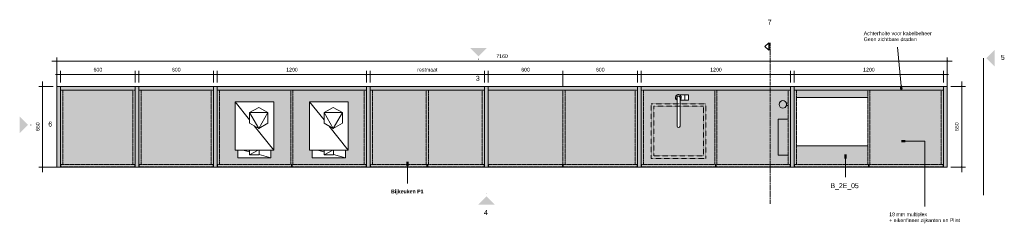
# Model space of a CAD drawing. Header units: millimetres. Extents: x 117981 to 165143, y 10338 to 94007.
# Tile 5 of 5: x 117981 to 125898, y 92367 to 94007. Entities that reach past the tile are written whole.
import ezdxf

# ---------------------------------------------------------------- set-up
doc = ezdxf.new("R2010")
doc.units = ezdxf.units.MM
for name, pattern in [('Dash xSmall', [4.7625, 2.38125, -2.38125]), ('Dash_2_', [6.35, 3.175, -3.175]), ('Overhead xxSmall', [2.579688, 1.5875, -0.992188])]:
    doc.linetypes.add(name, pattern=pattern)
for name, color, linetype, lineweight in [('A----M-', 8, 'Continuous', 5), ('A----M--20', 8, 'Continuous', 5), ('A09-C--', 8, 'Continuous', 5), ('A09-C---1', 135, 'Dash_2_', 13), ('A09-C---2', 215, 'Dash_2_', 25), ('A09-C---3', 8, 'Dash_2_', 5), ('A09-NT--1', 10, 'Continuous', 50), ('A09-NT--2', 90, 'Continuous', 13), ('A09-NT--3', 7, 'Continuous', 13), ('A59-----1', 8, 'Continuous', 5), ('A69-----1', 8, 'Continuous', 5), ('A79-Y--', 8, 'Continuous', 5), ('A99----', 1, 'Continuous', 5), ('A99-----1', 1, 'Dash xSmall', 5), ('A99-----2', 1, 'Overhead xxSmall', 13), ('A99-----3', 1, 'Continuous', 13), ('Detail Items-1', 7, 'Continuous', 5)]:
    doc.layers.add(name, color=color, linetype=linetype, lineweight=lineweight)
doc.styles.add('Arial', font='arial.ttf', dxfattribs={"height": 40})
doc.styles.add('Arial_1', font='arial.ttf', dxfattribs={"height": 30})
doc.styles.add('Arial_B', font='arialbd.ttf', dxfattribs={"height": 30})
doc.styles.add('SHL-Book-TT_B', font='txt', dxfattribs={"height": 40})
doc.dimstyles.new('TD_Diagonal_1_5_mm', dxfattribs={"dimscale": 304.8, "dimtxt": 30.607782, "dimasz": 0.026247, "dimexe": 0.098425, "dimexo": 0.098425, "dimgap": 0.052493, "dimtad": 1, "dimdec": 0, "dimzin": 0, "dimdsep": 46, "dimtxsty": 'Arial_1', "dimblk1": 'OBLIQUE', "dimblk2": 'OBLIQUE', "dimsah": 1, "dimcen": 0.09, "dimdle": 0.131234, "dimazin": 2, "dimtfac": 1, "dimtdec": 4, "dimtix": 1, "dimtmove": 0, "dimatfit": 3, "dimfxl": 1, "dimtvp": 1, "dimtfill": 1, "dimtolj": 1, "dimtzin": 0, "dimarcsym": 2})

# ---------------------------------------------------------------- blocks, each defined once
blk = doc.blocks.new('Koffiemachine - Koffiemachine-18252382-P1 Pantry Plan')
at = {"layer": 'A69-----1'}
for p, q in [((163.2, 153.8), (-226.2, 153.8)), ((-226.2, 153.8), (-226.2, -156.8)), ((-138.7, 106.6), (-181, 33.5)), ((-138.7, 106.6), (-54.3, 106.6)), ((-138.7, 106.6), (-12, 33.5)), ((-138.7, 106.6), (-138.7, -39.6)), ((-54.3, 106.6), (-12, 33.5)), ((163.2, 153.8), (-32.8, -2.5)), ((163.2, -156.8), (163.2, 153.8)), ((226.4, 131.6), (163.2, 131.6)), ((226.4, 131.6), (199.4, 35.8)), ((226.4, -135.6), (226.4, 131.6)), ((-138.7, -39.6), (-181, 33.5)), ((-138.7, -39.6), (-12, 33.5)), ((-12, 33.5), (-54.3, -39.6)), ((200.6, 35.8), (163.2, 35.8)), ((200.6, -40), (163.2, 29)), ((200.6, 35.8), (200.6, -40)), ((-79.4, -39.6), (-226.2, -156.8)), ((-138.7, -39.6), (-54.3, -39.6)), ((200.6, -40), (163.2, -40)), ((178.1, -40), (163.2, -92.9)), ((-226.2, -156.8), (163.2, -156.8)), ((163.2, -135.6), (226.4, -135.6))]:
    blk.add_line(p, q, dxfattribs=at)
blk = doc.blocks.new('Microwave - Magnetron-18255911-P1 Pantry Plan')
at = {"layer": 'A69-----1'}
for p, q in [((291, 390), (-282, 390)), ((-282, 0), (291, 0))]:
    blk.add_line(p, q, dxfattribs=at)
blk = doc.blocks.new('717 Toilet Dispenser Exclusive - 717 Toilet Dispenser Exclusive-18296870-P1 Pantry Plan')
at = {"layer": 'A79-Y--'}
for p, q in [((-10, -18), (-10, -32.7)), ((10, -32.7), (10, -18))]:
    blk.add_line(p, q, dxfattribs=at)
for start, end in [(109.47122, 180), (180, 360), (70.52878, 109.47122), (360, 70.52878)]:
    blk.add_arc((0, -61), 30, start, end, dxfattribs=at)
blk = doc.blocks.new('717 Paper Dispenser - 717 Paper Dispenser-18297893-P1 Pantry Plan')
at = {"layer": 'A79-Y--'}
for p, q in [((-145, -18), (-145, -100)), ((145, -100), (145, -18)), ((-145, -100), (145, -100))]:
    blk.add_line(p, q, dxfattribs=at)
blk = doc.blocks.new('Kitchen_Taps_Mixers_Mora-INXX-II-Sharp-Kitchen-Mixer_272051 - G3_8_ Brushed nickel-18373958-P1 Pantry Plan')
at = {"layer": 'A59-----1'}
for p, q in [((-12, 0), (-12, -230)), ((48, 22), (11.9, 22)), ((12, -230), (12, 0)), ((48, 19.8), (48, 22)), ((49.1, 21.5), (49.1, 19.5)), ((49.1, 19.5), (49.1, -19.5)), ((79.1, 22), (49.6, 22)), ((12, -22), (48, -22)), ((48, -22), (48, -19.8)), ((49.1, -19.5), (49.1, -21.5)), ((49.6, -22), (79.1, -22))]:
    blk.add_line(p, q, dxfattribs=at)
for centre, radius, start, end in [((0, 0), 25, 61.64236, 241.20508), ((0, 0), 22, 303.92325, 180), ((0, 0), 12, 360, 180), ((44.2, 0.1), 20, 75.80032, 79.02265), ((49.6, 21.5), 0.507, 90, 180), ((79.1, 21), 1, 2.71682, 90), ((-361.1, 0), 441.7, 357.26734, 2.73264), ((0, 0), 22, 180, 235.46052), ((44.2, -0.1), 20, 280.97207, 284.20204), ((49.6, -21.5), 0.507, 176.78231, 270), ((79.1, -21), 1, 270, 357.26734), ((0, -230), 12, 180, 360)]:
    blk.add_arc(centre, radius, start, end, dxfattribs=at)
blk = doc.blocks.new('Section - Detail Number-13386675-P1 Pantry Plan')
at = {"layer": 'A09-C--'}
blk.add_hatch(color=256, dxfattribs=at).paths.add_polyline_path([(0.01, -1.18), (3.35, -4.52), (-3.33, -4.52)])
blk = doc.blocks.new('DIMBLOCK1-P1 Pantry Plan')
at = {"layer": 'A----M--20'}
for p, q in [((118239.3, 93673.1), (125478.8, 93673.1)), ((118279.3, 93464.7), (118279.3, 93703.1)), ((118279.3, 93673.1), (118279.3, 93464.7)), ((125438.8, 93464.7), (125438.8, 93703.1)), ((125438.8, 93673.1), (125438.8, 93464.7))]:
    blk.add_line(p, q, dxfattribs=at)
at = {"layer": 'A----M--20', "lineweight": 35}
for p, q in [((118279.3, 93673.1), (118275.3, 93669.1)), ((118279.3, 93673.1), (118283.3, 93677.1)), ((125438.8, 93673.1), (125434.8, 93669.1)), ((125438.8, 93673.1), (125442.8, 93677.1))]:
    blk.add_line(p, q, dxfattribs=at)
at = {"layer": 'A----M--20', "color": 0, "insert": (121812.9, 93728.1), "char_height": 30, "width": 110.753, "attachment_point": 1, "line_spacing_factor": 0.941778, "style": 'Arial_1', "bg_fill": 3, "box_fill_scale": 1.25, "bg_fill_color": 256, "bg_fill_true_color": 13158600, "bg_fill_transparency": 0}
blk.add_mtext('7160', dxfattribs=at)
blk = doc.blocks.new('_Oblique')
at = {"color": 0, "linetype": 'ByBlock', "lineweight": -2}
blk.add_line((-0.5, -0.5), (0.5, 0.5), dxfattribs=at)
blk = doc.blocks.new('Detail View - Detail - Detail Number-13476530-P1 Pantry Plan')
at = {"layer": 'A09-C---2'}
for p, q in [((0, 0.609375), (1.5, 2.109375)), ((0, 0.609375), (3, 0.609375)), ((3, 0.609375), (1.5, 2.109375))]:
    blk.add_line(p, q, dxfattribs=at)
blk = doc.blocks.new('DIMBLOCK2-P1 Pantry Plan')
at = {"layer": 'A----M--20'}
for p, q in [((118309.3, 93499.7), (118309.3, 93594.2)), ((118909.3, 93499.7), (118909.3, 93594.2)), ((118269.3, 93564.2), (118949.3, 93564.2)), ((118309.3, 93564.2), (118309.3, 93499.7)), ((118909.3, 93564.2), (118909.3, 93499.7))]:
    blk.add_line(p, q, dxfattribs=at)
at = {"layer": 'A----M--20', "lineweight": 35}
for p, q in [((118309.3, 93564.2), (118305.3, 93560.2)), ((118309.3, 93564.2), (118313.3, 93568.2)), ((118909.3, 93564.2), (118905.3, 93560.2)), ((118909.3, 93564.2), (118913.3, 93568.2))]:
    blk.add_line(p, q, dxfattribs=at)
at = {"layer": 'A----M--20', "color": 0, "insert": (118574.7, 93619.1), "char_height": 30, "width": 83.065, "attachment_point": 1, "line_spacing_factor": 0.941778, "style": 'Arial_1', "bg_fill": 3, "box_fill_scale": 1.25, "bg_fill_color": 256, "bg_fill_true_color": 13158600, "bg_fill_transparency": 0}
blk.add_mtext('600', dxfattribs=at)
blk = doc.blocks.new('DIMBLOCK3-P1 Pantry Plan')
at = {"layer": 'A----M--20'}
for p, q in [((118939.3, 93499.7), (118939.3, 93594.2)), ((119539.3, 93499.7), (119539.3, 93594.2)), ((118899.3, 93564.2), (119579.3, 93564.2)), ((118939.3, 93564.2), (118939.3, 93499.7)), ((119539.3, 93564.2), (119539.3, 93499.7))]:
    blk.add_line(p, q, dxfattribs=at)
at = {"layer": 'A----M--20', "lineweight": 35}
for p, q in [((118939.3, 93564.2), (118935.3, 93560.2)), ((118939.3, 93564.2), (118943.3, 93568.2)), ((119539.3, 93564.2), (119535.3, 93560.2)), ((119539.3, 93564.2), (119543.3, 93568.2))]:
    blk.add_line(p, q, dxfattribs=at)
at = {"layer": 'A----M--20', "color": 0, "insert": (119204.7, 93619.1), "char_height": 30, "width": 83.065, "attachment_point": 1, "line_spacing_factor": 0.941778, "style": 'Arial_1', "bg_fill": 3, "box_fill_scale": 1.25, "bg_fill_color": 256, "bg_fill_true_color": 13158600, "bg_fill_transparency": 0}
blk.add_mtext('600', dxfattribs=at)
blk = doc.blocks.new('DIMBLOCK4-P1 Pantry Plan')
at = {"layer": 'A----M--20'}
for p, q in [((119569.3, 93499.7), (119569.3, 93594.2)), ((120769.3, 93499.7), (120769.3, 93594.2)), ((119529.3, 93564.2), (120809.3, 93564.2)), ((119569.3, 93564.2), (119569.3, 93499.7)), ((120769.3, 93564.2), (120769.3, 93499.7))]:
    blk.add_line(p, q, dxfattribs=at)
at = {"layer": 'A----M--20', "lineweight": 35}
for p, q in [((119569.3, 93564.2), (119565.3, 93560.2)), ((119569.3, 93564.2), (119573.3, 93568.2)), ((120769.3, 93564.2), (120765.3, 93560.2)), ((120769.3, 93564.2), (120773.3, 93568.2))]:
    blk.add_line(p, q, dxfattribs=at)
at = {"layer": 'A----M--20', "color": 0, "insert": (120123.2, 93619.1), "char_height": 30, "width": 110.753, "attachment_point": 1, "line_spacing_factor": 0.941778, "style": 'Arial_1', "bg_fill": 3, "box_fill_scale": 1.25, "bg_fill_color": 256, "bg_fill_true_color": 13158600, "bg_fill_transparency": 0}
blk.add_mtext('1200', dxfattribs=at)
blk = doc.blocks.new('DIMBLOCK5-P1 Pantry Plan')
at = {"layer": 'A----M--20'}
for p, q in [((120799.3, 93499.7), (120799.3, 93594.2)), ((121718.8, 93499.7), (121718.8, 93594.2)), ((120759.3, 93564.2), (121758.8, 93564.2)), ((120799.3, 93564.2), (120799.3, 93499.7)), ((121718.8, 93564.2), (121718.8, 93499.7))]:
    blk.add_line(p, q, dxfattribs=at)
at = {"layer": 'A----M--20', "lineweight": 35}
for p, q in [((120799.3, 93564.2), (120795.3, 93560.2)), ((120799.3, 93564.2), (120803.3, 93568.2)), ((121718.8, 93564.2), (121714.8, 93560.2)), ((121718.8, 93564.2), (121722.8, 93568.2))]:
    blk.add_line(p, q, dxfattribs=at)
at = {"layer": 'A----M--20', "color": 0, "insert": (121177.6, 93619.1), "char_height": 30, "width": 195.513, "attachment_point": 1, "line_spacing_factor": 0.941778, "style": 'Arial_1', "bg_fill": 3, "box_fill_scale": 1.25, "bg_fill_color": 256, "bg_fill_true_color": 13158600, "bg_fill_transparency": 0}
blk.add_mtext('restmaat', dxfattribs=at)
blk = doc.blocks.new('DIMBLOCK6-P1 Pantry Plan')
at = {"layer": 'A----M--20'}
for p, q in [((121748.8, 93499.7), (121748.8, 93594.2)), ((122348.8, 93469.7), (122348.8, 93594.2)), ((121708.8, 93564.2), (122348.8, 93564.2)), ((121748.8, 93564.2), (121748.8, 93499.7)), ((122348.8, 93564.2), (122348.8, 93469.7))]:
    blk.add_line(p, q, dxfattribs=at)
at = {"layer": 'A----M--20', "lineweight": 35}
for p, q in [((121748.8, 93564.2), (121744.8, 93560.2)), ((121748.8, 93564.2), (121752.8, 93568.2)), ((122348.8, 93564.2), (122344.8, 93560.2)), ((122348.8, 93564.2), (122352.8, 93568.2))]:
    blk.add_line(p, q, dxfattribs=at)
at = {"layer": 'A----M--20', "color": 0, "insert": (122014.2, 93619.1), "char_height": 30, "width": 83.065, "attachment_point": 1, "line_spacing_factor": 0.941778, "style": 'Arial_1', "bg_fill": 3, "box_fill_scale": 1.25, "bg_fill_color": 256, "bg_fill_true_color": 13158600, "bg_fill_transparency": 0}
blk.add_mtext('600', dxfattribs=at)
blk = doc.blocks.new('DIMBLOCK7-P1 Pantry Plan')
at = {"layer": 'A----M--20'}
for p, q in [((122348.8, 93469.7), (122348.8, 93594.2)), ((122948.8, 93499.7), (122948.8, 93594.2)), ((122348.8, 93564.2), (122988.8, 93564.2)), ((122348.8, 93564.2), (122348.8, 93469.7)), ((122948.8, 93564.2), (122948.8, 93499.7))]:
    blk.add_line(p, q, dxfattribs=at)
at = {"layer": 'A----M--20', "lineweight": 35}
for p, q in [((122348.8, 93564.2), (122344.8, 93560.2)), ((122348.8, 93564.2), (122352.8, 93568.2)), ((122948.8, 93564.2), (122944.8, 93560.2)), ((122948.8, 93564.2), (122952.8, 93568.2))]:
    blk.add_line(p, q, dxfattribs=at)
at = {"layer": 'A----M--20', "color": 0, "insert": (122614.2, 93619.1), "char_height": 30, "width": 83.065, "attachment_point": 1, "line_spacing_factor": 0.941778, "style": 'Arial_1', "bg_fill": 3, "box_fill_scale": 1.25, "bg_fill_color": 256, "bg_fill_true_color": 13158600, "bg_fill_transparency": 0}
blk.add_mtext('600', dxfattribs=at)
blk = doc.blocks.new('DIMBLOCK8-P1 Pantry Plan')
at = {"layer": 'A----M--20'}
for p, q in [((122978.8, 93499.7), (122978.8, 93594.2)), ((124178.8, 93499.7), (124178.8, 93594.2)), ((122938.8, 93564.2), (124218.8, 93564.2)), ((122978.8, 93564.2), (122978.8, 93499.7)), ((124178.8, 93564.2), (124178.8, 93499.7))]:
    blk.add_line(p, q, dxfattribs=at)
at = {"layer": 'A----M--20', "lineweight": 35}
for p, q in [((122978.8, 93564.2), (122974.8, 93560.2)), ((122978.8, 93564.2), (122982.8, 93568.2)), ((124178.8, 93564.2), (124174.8, 93560.2)), ((124178.8, 93564.2), (124182.8, 93568.2))]:
    blk.add_line(p, q, dxfattribs=at)
at = {"layer": 'A----M--20', "color": 0, "insert": (123532.7, 93619.1), "char_height": 30, "width": 110.753, "attachment_point": 1, "line_spacing_factor": 0.941778, "style": 'Arial_1', "bg_fill": 3, "box_fill_scale": 1.25, "bg_fill_color": 256, "bg_fill_true_color": 13158600, "bg_fill_transparency": 0}
blk.add_mtext('1200', dxfattribs=at)
blk = doc.blocks.new('DIMBLOCK9-P1 Pantry Plan')
at = {"layer": 'A----M--20'}
for p, q in [((124208.8, 93499.7), (124208.8, 93594.2)), ((125408.8, 93499.7), (125408.8, 93594.2)), ((124168.8, 93564.2), (125448.8, 93564.2)), ((124208.8, 93564.2), (124208.8, 93499.7)), ((125408.8, 93564.2), (125408.8, 93499.7))]:
    blk.add_line(p, q, dxfattribs=at)
at = {"layer": 'A----M--20', "lineweight": 35}
for p, q in [((124208.8, 93564.2), (124204.8, 93560.2)), ((124208.8, 93564.2), (124212.8, 93568.2)), ((125408.8, 93564.2), (125404.8, 93560.2)), ((125408.8, 93564.2), (125412.8, 93568.2))]:
    blk.add_line(p, q, dxfattribs=at)
at = {"layer": 'A----M--20', "color": 0, "insert": (124762.7, 93619.1), "char_height": 30, "width": 110.753, "attachment_point": 1, "line_spacing_factor": 0.941778, "style": 'Arial_1', "bg_fill": 3, "box_fill_scale": 1.25, "bg_fill_color": 256, "bg_fill_true_color": 13158600, "bg_fill_transparency": 0}
blk.add_mtext('1200', dxfattribs=at)
blk = doc.blocks.new('DIMBLOCK10-P1 Pantry Plan')
at = {"layer": 'A----M--20'}
for p, q in [((125556.4, 93509.7), (125556.4, 92779.7)), ((125468.8, 93469.7), (125586.4, 93469.7)), ((125556.4, 93469.7), (125468.8, 93469.7)), ((125468.8, 92819.7), (125586.4, 92819.7)), ((125556.4, 92819.7), (125468.8, 92819.7))]:
    blk.add_line(p, q, dxfattribs=at)
at = {"layer": 'A----M--20', "lineweight": 35}
for p, q in [((125556.4, 93469.7), (125552.4, 93473.7)), ((125556.4, 93469.7), (125560.4, 93465.7)), ((125556.4, 92819.7), (125552.4, 92823.7)), ((125556.4, 92819.7), (125560.4, 92815.7))]:
    blk.add_line(p, q, dxfattribs=at)
at = {"layer": 'A----M--20', "color": 0, "insert": (125501.4, 93110.1), "char_height": 30, "width": 83.065, "attachment_point": 1, "rotation": 90, "line_spacing_factor": 0.941778, "style": 'Arial_1', "bg_fill": 3, "box_fill_scale": 1.25, "bg_fill_color": 256, "bg_fill_true_color": 13158600, "bg_fill_transparency": 0}
blk.add_mtext('650', dxfattribs=at)
blk = doc.blocks.new('DIMBLOCK11-P1 Pantry Plan')
at = {"layer": 'A----M--20'}
for p, q in [((118165.5, 92779.7), (118165.5, 93509.7)), ((118249.3, 93469.7), (118135.5, 93469.7)), ((118165.5, 93469.7), (118249.3, 93469.7)), ((118297.3, 92819.7), (118135.5, 92819.7)), ((118165.5, 92819.7), (118297.3, 92819.7))]:
    blk.add_line(p, q, dxfattribs=at)
at = {"layer": 'A----M--20', "lineweight": 35}
for p, q in [((118165.5, 93469.7), (118161.5, 93473.7)), ((118165.5, 93469.7), (118169.5, 93465.7)), ((118165.5, 92819.7), (118161.5, 92823.7)), ((118165.5, 92819.7), (118169.5, 92815.7))]:
    blk.add_line(p, q, dxfattribs=at)
at = {"layer": 'A----M--20', "color": 0, "insert": (118110.6, 93110.1), "char_height": 30, "width": 83.065, "attachment_point": 1, "rotation": 90, "line_spacing_factor": 0.941778, "style": 'Arial_1', "bg_fill": 3, "box_fill_scale": 1.25, "bg_fill_color": 256, "bg_fill_true_color": 13158600, "bg_fill_transparency": 0}
blk.add_mtext('650', dxfattribs=at)

msp = doc.modelspace()

# ---------------------------------------------------------------- hatches: boundary and pattern name
at = {"layer": 'Detail Items-1'}
for points in [[(118279.3, 92819.7), (118309.3, 92819.7), (118309.3, 93469.7), (118279.3, 93469.7), (118279.3, 92839.7)], [(118312.3, 92839.7), (118327.3, 92839.7), (118327.3, 93439.7), (118309.3, 93439.7), (118309.3, 92839.7)], [(118903.2, 92839.7), (118909.3, 92839.7), (118909.3, 93439.7), (118891.3, 93439.7), (118891.3, 92839.7)], [(118939.3, 92819.7), (118939.3, 93469.7), (118909.3, 93469.7), (118909.3, 92819.7)], [(118942.3, 92839.7), (118957.3, 92839.7), (118957.3, 93439.7), (118939.3, 93439.7), (118939.3, 92839.7)], [(119521.3, 92839.7), (119539.3, 92839.7), (119539.3, 93439.7), (119521.3, 93439.7), (119521.3, 92956.5)], [(119569.3, 92819.7), (119569.3, 93469.7), (119539.3, 93469.7), (119539.3, 92819.7)], [(119587.3, 92839.7), (119587.3, 93439.7), (119569.3, 93439.7), (119569.3, 92839.7), (119572.3, 92839.7)], [(120172.3, 92839.7), (120178.3, 92839.7), (120178.3, 93439.7), (120160.3, 93439.7), (120160.3, 92839.7), (120166.3, 92839.7)], [(120769.3, 92839.7), (120769.3, 93439.7), (120751.3, 93439.7), (120751.3, 92839.7), (120766.3, 92839.7)], [(120799.3, 92819.7), (120799.3, 93469.7), (120769.3, 93469.7), (120769.3, 92819.7)], [(120817.3, 92839.7), (120817.3, 93439.7), (120799.3, 93439.7), (120799.3, 92839.7), (120802.3, 92839.7)], [(121249.8, 92839.7), (121267.8, 92839.7), (121267.8, 93439.7), (121249.8, 93439.7)], [(121715.3, 92839.7), (121718.8, 92839.7), (121718.8, 93439.7), (121700.8, 93439.7), (121700.8, 92839.7)], [(121718.8, 92819.7), (121748.8, 92819.7), (121748.8, 93469.7), (121718.8, 93469.7), (121718.8, 93439.7)], [(122351.8, 92839.7), (122366.8, 92839.7), (122366.8, 93439.7), (122348.8, 93439.7), (122348.8, 92839.7)], [(122930.8, 92839.7), (122948.8, 92839.7), (122948.8, 93439.7), (122930.8, 93439.7), (122930.8, 93137.3)], [(122978.8, 92819.7), (122978.8, 93469.7), (122948.8, 93469.7), (122948.8, 92819.7)], [(122996.8, 92839.7), (122996.8, 93439.7), (122978.8, 93439.7), (122978.8, 92839.7), (122981.8, 92839.7)], [(123575.8, 92839.7), (123587.8, 92839.7), (123587.8, 93439.7), (123569.8, 93439.7), (123569.8, 92839.7)], [(124175.8, 92839.7), (124178.8, 92839.7), (124178.8, 93439.7), (124160.8, 93439.7), (124160.8, 92839.7)], [(124178.8, 92819.7), (124208.8, 92819.7), (124208.8, 93469.7), (124178.8, 93469.7), (124178.8, 92839.7)], [(124211.8, 92839.7), (124226.8, 92839.7), (124226.8, 93439.7), (124208.8, 93439.7), (124208.8, 92839.7), (124210.8, 92839.7)], [(124799.8, 92839.7), (124817.8, 92839.7), (124817.8, 93439.7), (124799.8, 93439.7), (124799.8, 92990.7)], [(125390.8, 92839.7), (125408.8, 92839.7), (125408.8, 93439.7), (125390.8, 93439.7)], [(125408.8, 92819.7), (125438.8, 92819.7), (125438.8, 93469.7), (125408.8, 93469.7), (125408.8, 92839.7)], [(118327.3, 92821.7), (118906.3, 92821.7), (118906.3, 92839.7), (118312.3, 92839.7), (118312.3, 92821.7)], [(118957.3, 92821.7), (119536.3, 92821.7), (119536.3, 92839.7), (118942.3, 92839.7), (118942.3, 92821.7)], [(119959.7, 92821.7), (120166.3, 92821.7), (120166.3, 92839.7), (119572.3, 92839.7), (119572.3, 92821.7), (119909.8, 92821.7)], [(120559.7, 92821.7), (120766.3, 92821.7), (120766.3, 92839.7), (120172.3, 92839.7), (120172.3, 92821.7), (120413.1, 92821.7)], [(121249.8, 92821.7), (121255.8, 92821.7), (121255.8, 92839.7), (120802.3, 92839.7), (120802.3, 92821.7), (120916.4, 92821.7)], [(121267.8, 92821.7), (121715.3, 92821.7), (121715.3, 92839.7), (121261.8, 92839.7), (121261.8, 92821.7)], [(121923, 92821.7), (122345.8, 92821.7), (122345.8, 92839.7), (121751.8, 92839.7), (121751.8, 92821.7)], [(122930.8, 92821.7), (122945.8, 92821.7), (122945.8, 92839.7), (122351.8, 92839.7), (122351.8, 92821.7), (122929.6, 92821.7)], [(122996.8, 92821.7), (123575.8, 92821.7), (123575.8, 92839.7), (122981.8, 92839.7), (122981.8, 92821.7)], [(124175.8, 92821.7), (124175.8, 92839.7), (123581.8, 92839.7), (123581.8, 92821.7), (124160.8, 92821.7)], [(124704, 92821.7), (124805.8, 92821.7), (124805.8, 92839.7), (124211.8, 92839.7), (124211.8, 92821.7), (124226.8, 92821.7)], [(124817.8, 92821.7), (125405.8, 92821.7), (125405.8, 92839.7), (124811.8, 92839.7), (124811.8, 92821.7)]]:
    msp.add_hatch(color=256, dxfattribs=at).paths.add_polyline_path(points)
h = msp.add_hatch(color=256, dxfattribs=at)
h.paths.add_polyline_path([(123266.3, 93439.7), (124178.8, 93439.7), (124178.8, 93469.7), (122978.8, 93469.7), (122978.8, 93439.7), (123261.3, 93439.7)])
h.paths.add_polyline_path([(124226.8, 93439.7), (125408.8, 93439.7), (125408.8, 93469.7), (124208.8, 93469.7), (124208.8, 93439.7), (124210.8, 93439.7)])
h.paths.add_polyline_path([(118309.3, 93439.7), (118909.3, 93439.7), (118909.3, 93469.7), (118309.3, 93469.7)])
h.paths.add_polyline_path([(118939.3, 93439.7), (119539.3, 93439.7), (119539.3, 93469.7), (118939.3, 93469.7)])
h.paths.add_polyline_path([(119569.3, 93439.7), (120769.3, 93439.7), (120769.3, 93469.7), (119569.3, 93469.7)])
h.paths.add_polyline_path([(120916.4, 93439.7), (121718.8, 93439.7), (121718.8, 93469.7), (120799.3, 93469.7), (120799.3, 93439.7), (120817.3, 93439.7)])
h.paths.add_polyline_path([(121748.8, 93439.7), (122948.8, 93439.7), (122948.8, 93469.7), (121748.8, 93469.7)])
h = msp.add_hatch(color=256, dxfattribs=at)
h.paths.add_polyline_path([(120000.9, 92819.7), (120769.3, 92819.7), (120769.3, 92839.7), (120766.3, 92839.7), (120766.3, 92821.7), (120172.3, 92821.7), (120172.3, 92839.7), (120166.3, 92839.7), (120166.3, 92821.7), (119572.3, 92821.7), (119572.3, 92839.7), (119569.3, 92839.7), (119569.3, 92819.7), (119959.7, 92819.7)])
h.paths.add_polyline_path([(123279.1, 92819.7), (124178.8, 92819.7), (124178.8, 92839.7), (124175.8, 92839.7), (124175.8, 92821.7), (123581.8, 92821.7), (123581.8, 92839.7), (123575.8, 92839.7), (123575.8, 92821.7), (122981.8, 92821.7), (122981.8, 92839.7), (122978.8, 92839.7), (122978.8, 92819.7), (123267.2, 92819.7)])
h.paths.add_polyline_path([(118891.3, 92819.7), (118909.3, 92819.7), (118909.3, 92839.7), (118906.3, 92839.7), (118906.3, 92821.7), (118312.3, 92821.7), (118312.3, 92839.7), (118309.3, 92839.7), (118309.3, 92819.7), (118327.3, 92819.7)])
h.paths.add_polyline_path([(124226.8, 92819.7), (125408.8, 92819.7), (125408.8, 92839.7), (125405.8, 92839.7), (125405.8, 92821.7), (124811.8, 92821.7), (124811.8, 92839.7), (124805.8, 92839.7), (124805.8, 92821.7), (124211.8, 92821.7), (124211.8, 92839.7), (124208.8, 92839.7), (124208.8, 92819.7), (124211.8, 92819.7)])
h.paths.add_polyline_path([(118939.3, 92819.7), (119539.3, 92819.7), (119539.3, 92839.7), (119536.3, 92839.7), (119536.3, 92821.7), (118942.3, 92821.7), (118942.3, 92839.7), (118939.3, 92839.7)])
h.paths.add_polyline_path([(122930.8, 92819.7), (122948.8, 92819.7), (122948.8, 92839.7), (122945.8, 92839.7), (122945.8, 92821.7), (122351.8, 92821.7), (122351.8, 92839.7), (122348.8, 92839.7), (122348.8, 93439.7), (121748.8, 93439.7), (121748.8, 92819.7), (122929.6, 92819.7)])
h.paths.add_polyline_path([(121700.8, 92819.7), (121718.8, 92819.7), (121718.8, 92839.7), (121715.3, 92839.7), (121715.3, 92821.7), (121261.8, 92821.7), (121261.8, 92839.7), (121255.8, 92839.7), (121255.8, 92821.7), (120802.3, 92821.7), (120802.3, 92839.7), (120799.3, 92839.7), (120799.3, 92819.7), (121267.8, 92819.7)])
h.paths.add_polyline_path([(121923, 92821.7), (121751.8, 92821.7), (121751.8, 92839.7), (122345.8, 92839.7), (122345.8, 92821.7)])
h.paths.add_polyline_path([(122366.8, 92839.7), (122930.8, 92839.7), (122930.8, 93439.7), (122366.8, 93439.7)])
h.paths.add_polyline_path([(123327.1, 93439.7), (123255, 93439.7), (123255, 93385.7), (123257.4, 93391.6), (123261.3, 93396.8), (123267.1, 93401.1), (123272.2, 93403.3), (123278.6, 93404.3), (123285, 93403.6), (123291.1, 93401.3), (123327.1, 93401.3)])
h.paths.add_polyline_path([(122996.8, 92839.7), (123569.8, 92839.7), (123569.8, 93439.7), (123327.1, 93439.7), (123327.1, 93399.1), (123328.2, 93398.8), (123328.2, 93400.8), (123328.7, 93401.3), (123358.2, 93401.3), (123359.2, 93400.3), (123359.7, 93379.3), (123359.2, 93358.2), (123358.2, 93357.3), (123328.7, 93357.3), (123328.2, 93357.8), (123328.2, 93359.8), (123327.1, 93359.5), (123327.1, 93357.3), (123291.1, 93357.3), (123291.1, 93149.3), (123290.7, 93146.2), (123289.5, 93143.3), (123287.6, 93140.8), (123285.1, 93138.9), (123282.2, 93137.7), (123279.1, 93137.3), (123276, 93137.7), (123273.1, 93138.9), (123270.7, 93140.8), (123268.7, 93143.3), (123267.5, 93146.2), (123267.1, 93149.3), (123267.1, 93357.5), (123266.3, 93357.8), (123261.3, 93361.8), (123257.4, 93366.9), (123255, 93372.9), (123254.1, 93379.3), (123255, 93385.7), (123255, 93439.7), (122996.8, 93439.7), (122996.8, 93137.3)])
h.paths.add_polyline_path([(124078.8, 92839.7), (124160.8, 92839.7), (124160.8, 93439.7), (123587.8, 93439.7), (123587.8, 92839.7), (123936.2, 92839.7)])
h.paths.add_polyline_path([(124690.9, 92839.7), (124799.8, 92839.7), (124799.8, 92990.7), (124226.8, 92990.7), (124226.8, 92839.7)])
h.paths.add_polyline_path([(125390.8, 92839.7), (125390.8, 93439.7), (124817.8, 93439.7), (124817.8, 92839.7)])
h.paths.add_polyline_path([(118327.3, 92839.7), (118891.3, 92839.7), (118891.3, 93439.7), (118327.3, 93439.7)])
h.paths.add_polyline_path([(118957.3, 92839.7), (119521.3, 92839.7), (119521.3, 93439.7), (118957.3, 93439.7), (118957.3, 92956.5)])
h.paths.add_polyline_path([(119587.3, 92839.7), (120160.3, 92839.7), (120160.3, 93439.7), (119587.3, 93439.7), (119587.3, 92956.5)])
h.paths.add_polyline_path([(121267.8, 92839.7), (121700.8, 92839.7), (121700.8, 93439.7), (121267.8, 93439.7)])
h.paths.add_polyline_path([(120916.4, 92839.7), (121249.8, 92839.7), (121249.8, 93439.7), (120817.3, 93439.7), (120817.3, 92839.7)])
h.paths.add_polyline_path([(120178.3, 92839.7), (120751.3, 92839.7), (120751.3, 93439.7), (120178.3, 93439.7), (120178.3, 92956.5)])
h.paths.add_polyline_path([(120413.1, 92893.3), (120333.7, 92893.3), (120333.7, 92956.5), (120312.5, 92956.5), (120312.5, 93346), (120623.1, 93346), (120623.1, 92956.5), (120600.9, 92956.5), (120600.9, 92893.3), (120559.7, 92893.3)])
h.paths.add_polyline_path([(119959.7, 92893.3), (119733.7, 92893.3), (119733.7, 92956.5), (119712.5, 92956.5), (119712.5, 93346), (120023.1, 93346), (120023.1, 92956.5), (120000.9, 92956.5), (120000.9, 92893.3)])
h.paths.add_polyline_path([(124297.1, 93380.7), (124799.8, 93380.7), (124799.8, 93439.7), (124226.8, 93439.7), (124226.8, 93380.7)])

# ---------------------------------------------------------------- linework, layer by layer
at = {"layer": 'A09-C--'}
for p, q in [((121668.8, 93687.9), (121672, 93687.9)), ((125731.1, 93696.7), (125731.1, 92594.5)), ((118071.1, 93159.7), (118071.1, 93157.9)), ((121734.5, 92607.9), (121735.7, 92607.9))]:
    msp.add_line(p, q, dxfattribs=at)
at = {"layer": 'A09-NT--1'}
for p, q in [((125072.3, 93029), (125102.3, 93029)), ((124620.3, 92919.9), (124620.3, 92889.9)), ((121099.1, 92861), (121099.1, 92831))]:
    msp.add_line(p, q, dxfattribs=at)
at = {"layer": 'A09-NT--2'}
for p, q in [((125072.3, 93029), (125258.2, 93029)), ((125258.2, 93029), (125258.2, 92503)), ((124620.3, 92919.9), (124620.3, 92739.2)), ((121099.1, 92861), (121099.1, 92688.4))]:
    msp.add_line(p, q, dxfattribs=at)
at = {"layer": 'A99----'}
for p, q in [((118309.3, 93469.7), (118279.3, 93469.7)), ((118279.3, 93469.7), (118279.3, 92819.7)), ((118909.3, 93469.7), (118309.3, 93469.7)), ((118309.3, 92819.7), (118309.3, 93469.7)), ((118327.3, 93439.7), (118891.3, 93439.7)), ((118939.3, 93469.7), (118909.3, 93469.7)), ((118909.3, 93469.7), (118909.3, 92819.7)), ((119539.3, 93469.7), (118939.3, 93469.7)), ((118939.3, 92819.7), (118939.3, 93469.7)), ((118957.3, 93439.7), (119521.3, 93439.7)), ((119569.3, 93469.7), (119539.3, 93469.7)), ((119539.3, 93469.7), (119539.3, 92819.7)), ((120769.3, 93469.7), (119569.3, 93469.7)), ((119569.3, 92819.7), (119569.3, 93469.7)), ((119587.3, 93439.7), (120160.3, 93439.7)), ((120178.3, 93439.7), (120751.3, 93439.7)), ((120799.3, 93469.7), (120769.3, 93469.7)), ((120769.3, 93469.7), (120769.3, 92819.7)), ((121718.8, 93469.7), (120799.3, 93469.7)), ((120799.3, 92819.7), (120799.3, 93469.7)), ((120799.3, 93439.7), (121249.8, 93439.7)), ((121267.8, 93439.7), (121718.8, 93439.7)), ((121718.8, 93469.7), (121718.8, 92819.7)), ((121748.8, 93469.7), (121718.8, 93469.7)), ((122948.8, 93469.7), (121748.8, 93469.7)), ((121748.8, 92819.7), (121748.8, 93469.7)), ((121748.8, 93439.7), (122348.8, 93439.7)), ((122366.8, 93439.7), (122930.8, 93439.7)), ((122948.8, 93469.7), (122948.8, 92819.7)), ((122978.8, 93469.7), (122948.8, 93469.7)), ((124178.8, 93469.7), (122978.8, 93469.7)), ((122978.8, 92819.7), (122978.8, 93469.7)), ((122996.8, 93439.7), (123569.8, 93439.7)), ((123587.8, 93439.7), (124160.8, 93439.7)), ((124208.8, 93469.7), (124178.8, 93469.7)), ((124178.8, 93469.7), (124178.8, 92819.7)), ((125408.8, 93469.7), (124208.8, 93469.7)), ((124208.8, 92819.7), (124208.8, 93469.7)), ((124226.8, 93439.7), (124799.8, 93439.7)), ((124817.8, 93439.7), (125390.8, 93439.7)), ((125438.8, 93469.7), (125408.8, 93469.7)), ((125408.8, 93469.7), (125408.8, 92819.7)), ((125438.8, 92819.7), (125438.8, 93469.7)), ((118279.3, 92819.7), (118309.3, 92819.7)), ((118327.3, 92819.7), (118327.3, 92821.7)), ((118327.3, 92819.7), (118409.3, 92819.7)), ((118891.3, 92819.7), (118891.3, 92821.7)), ((118909.3, 92819.7), (118939.3, 92819.7)), ((119539.3, 92819.7), (119569.3, 92819.7)), ((120769.3, 92819.7), (120799.3, 92819.7)), ((121718.8, 92819.7), (121748.8, 92819.7)), ((122948.8, 92819.7), (122978.8, 92819.7)), ((124178.8, 92819.7), (124208.8, 92819.7)), ((125408.8, 92819.7), (125438.8, 92819.7))]:
    msp.add_line(p, q, dxfattribs=at)
at = {"layer": 'A99-----1'}
for p, q in [((118327.3, 93439.7), (118309.3, 93439.7)), ((118327.3, 92839.7), (118327.3, 93439.7)), ((118909.3, 93439.7), (118891.3, 93439.7)), ((118891.3, 93439.7), (118891.3, 92839.7)), ((118957.3, 93439.7), (118939.3, 93439.7)), ((118957.3, 92839.7), (118957.3, 93439.7)), ((119539.3, 93439.7), (119521.3, 93439.7)), ((119521.3, 93439.7), (119521.3, 92839.7)), ((119587.3, 93439.7), (119569.3, 93439.7)), ((119587.3, 92839.7), (119587.3, 93439.7)), ((120178.3, 93439.7), (120160.3, 93439.7)), ((120160.3, 93439.7), (120160.3, 92839.7)), ((120178.3, 92839.7), (120178.3, 93439.7)), ((120769.3, 93439.7), (120751.3, 93439.7)), ((120751.3, 93439.7), (120751.3, 92839.7)), ((120817.3, 92839.7), (120817.3, 93439.7)), ((121267.8, 93439.7), (121249.8, 93439.7)), ((121249.8, 93439.7), (121249.8, 92839.7)), ((121267.8, 92839.7), (121267.8, 93439.7)), ((121700.8, 93439.7), (121700.8, 92839.7)), ((122366.8, 93439.7), (122348.8, 93439.7)), ((122348.8, 93439.7), (122348.8, 92839.7)), ((122366.8, 92839.7), (122366.8, 93439.7)), ((122948.8, 93439.7), (122930.8, 93439.7)), ((122930.8, 93439.7), (122930.8, 92839.7)), ((122996.8, 93439.7), (122978.8, 93439.7)), ((122996.8, 92839.7), (122996.8, 93439.7)), ((123587.8, 93439.7), (123569.8, 93439.7)), ((123569.8, 93439.7), (123569.8, 92839.7)), ((123587.8, 92839.7), (123587.8, 93439.7)), ((124178.8, 93439.7), (124160.8, 93439.7)), ((124160.8, 93439.7), (124160.8, 92839.7)), ((124226.8, 93439.7), (124208.8, 93439.7)), ((124226.8, 92839.7), (124226.8, 93439.7)), ((124817.8, 93439.7), (124799.8, 93439.7)), ((124799.8, 93439.7), (124799.8, 92839.7)), ((124817.8, 92839.7), (124817.8, 93439.7)), ((125408.8, 93439.7), (125390.8, 93439.7)), ((125390.8, 93439.7), (125390.8, 92839.7)), ((118309.3, 92839.7), (118312.3, 92839.7)), ((118906.3, 92839.7), (118312.3, 92839.7)), ((118312.3, 92839.7), (118312.3, 92821.7)), ((118312.3, 92821.7), (118906.3, 92821.7)), ((118906.3, 92839.7), (118909.3, 92839.7)), ((118906.3, 92821.7), (118906.3, 92839.7)), ((118939.3, 92839.7), (118942.3, 92839.7)), ((119536.3, 92839.7), (118942.3, 92839.7)), ((118942.3, 92839.7), (118942.3, 92821.7)), ((118942.3, 92821.7), (119536.3, 92821.7)), ((119536.3, 92839.7), (119539.3, 92839.7)), ((119536.3, 92821.7), (119536.3, 92839.7)), ((119569.3, 92839.7), (119572.3, 92839.7)), ((120166.3, 92839.7), (119572.3, 92839.7)), ((119572.3, 92839.7), (119572.3, 92821.7)), ((119572.3, 92821.7), (120166.3, 92821.7)), ((120166.3, 92839.7), (120172.3, 92839.7)), ((120166.3, 92821.7), (120166.3, 92839.7)), ((120766.3, 92839.7), (120172.3, 92839.7)), ((120172.3, 92839.7), (120172.3, 92821.7)), ((120172.3, 92821.7), (120766.3, 92821.7)), ((120766.3, 92839.7), (120769.3, 92839.7)), ((120766.3, 92821.7), (120766.3, 92839.7)), ((120799.3, 92839.7), (120802.3, 92839.7)), ((121255.8, 92839.7), (120802.3, 92839.7)), ((120802.3, 92839.7), (120802.3, 92821.7)), ((120802.3, 92821.7), (121255.8, 92821.7)), ((121255.8, 92839.7), (121261.8, 92839.7)), ((121255.8, 92821.7), (121255.8, 92839.7)), ((121715.3, 92839.7), (121261.8, 92839.7)), ((121261.8, 92839.7), (121261.8, 92821.7)), ((121261.8, 92821.7), (121715.3, 92821.7)), ((121715.3, 92839.7), (121718.8, 92839.7)), ((121715.3, 92821.7), (121715.3, 92839.7)), ((122345.8, 92839.7), (121751.8, 92839.7)), ((121751.8, 92839.7), (121751.8, 92821.7)), ((121751.8, 92821.7), (122345.8, 92821.7)), ((122345.8, 92821.7), (122345.8, 92839.7)), ((122348.8, 92839.7), (122351.8, 92839.7)), ((122945.8, 92839.7), (122351.8, 92839.7)), ((122351.8, 92839.7), (122351.8, 92821.7)), ((122351.8, 92821.7), (122945.8, 92821.7)), ((122945.8, 92839.7), (122948.8, 92839.7)), ((122945.8, 92821.7), (122945.8, 92839.7)), ((122978.8, 92839.7), (122981.8, 92839.7)), ((123575.8, 92839.7), (122981.8, 92839.7)), ((122981.8, 92839.7), (122981.8, 92821.7)), ((122981.8, 92821.7), (123575.8, 92821.7)), ((123575.8, 92839.7), (123581.8, 92839.7)), ((123575.8, 92821.7), (123575.8, 92839.7)), ((124175.8, 92839.7), (123581.8, 92839.7)), ((123581.8, 92839.7), (123581.8, 92821.7)), ((123581.8, 92821.7), (124175.8, 92821.7)), ((124175.8, 92839.7), (124178.8, 92839.7)), ((124175.8, 92821.7), (124175.8, 92839.7)), ((124208.8, 92839.7), (124211.8, 92839.7)), ((124805.8, 92839.7), (124211.8, 92839.7)), ((124211.8, 92839.7), (124211.8, 92821.7)), ((124211.8, 92821.7), (124805.8, 92821.7)), ((124805.8, 92839.7), (124811.8, 92839.7)), ((124805.8, 92821.7), (124805.8, 92839.7)), ((125405.8, 92839.7), (124811.8, 92839.7)), ((124811.8, 92839.7), (124811.8, 92821.7)), ((124811.8, 92821.7), (125405.8, 92821.7)), ((125405.8, 92839.7), (125408.8, 92839.7)), ((125405.8, 92821.7), (125405.8, 92839.7))]:
    msp.add_line(p, q, dxfattribs=at)
at = {"layer": 'A99-----2'}
for p, q in [((123058.8, 93329.7), (123498.8, 93329.7)), ((123058.8, 92889.7), (123058.8, 93329.7)), ((123478.8, 93309.7), (123078.8, 93309.7)), ((123078.8, 93309.7), (123078.8, 92909.7)), ((123478.8, 92909.7), (123478.8, 93309.7)), ((123498.8, 93329.7), (123498.8, 92889.7)), ((123498.8, 92889.7), (123058.8, 92889.7)), ((123078.8, 92909.7), (123478.8, 92909.7))]:
    msp.add_line(p, q, dxfattribs=at)
at = {"layer": 'A99-----3'}
for p, q in [((118909.3, 93469.7), (118309.3, 93469.7)), ((119539.3, 93469.7), (118939.3, 93469.7)), ((120769.3, 93469.7), (119569.3, 93469.7)), ((121718.8, 93469.7), (120799.3, 93469.7)), ((122948.8, 93469.7), (121748.8, 93469.7)), ((124178.8, 93469.7), (122978.8, 93469.7)), ((125408.8, 93469.7), (124208.8, 93469.7)), ((118309.3, 92819.7), (118909.3, 92819.7)), ((118939.3, 92819.7), (119539.3, 92819.7)), ((119569.3, 92819.7), (120769.3, 92819.7)), ((120799.3, 92819.7), (121718.8, 92819.7)), ((121748.8, 92819.7), (122948.8, 92819.7)), ((122978.8, 92819.7), (124178.8, 92819.7)), ((124208.8, 92819.7), (125408.8, 92819.7))]:
    msp.add_line(p, q, dxfattribs=at)

# ---------------------------------------------------------------- block references
at = {"layer": 'A09-C--', "extrusion": (0, 0, -1), "xscale": 19.99999999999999, "yscale": 19.99999999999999, "zscale": 19.99999999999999}
for p, rotation in [((-121668.8, 93687.9), 180), ((-125731.1, 93696.7), 270.0000000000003)]:
    msp.add_blockref('Section - Detail Number-13386675-P1 Pantry Plan', p, dxfattribs=dict(at, rotation=rotation))
at = {"layer": 'A09-C--', "xscale": 19.99999999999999, "yscale": 19.99999999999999, "zscale": 19.99999999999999, "rotation": 269.9999999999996}
msp.add_blockref('Section - Detail Number-13386675-P1 Pantry Plan', (118071.1, 93159.7), dxfattribs=at)
at = {"layer": 'A09-C--', "xscale": 19.99999999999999, "yscale": 19.99999999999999, "zscale": 19.99999999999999}
msp.add_blockref('Section - Detail Number-13386675-P1 Pantry Plan', (121734.5, 92607.9), dxfattribs=at)
at = {"layer": 'A59-----1', "rotation": 0.001983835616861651}
msp.add_blockref('Kitchen_Taps_Mixers_Mora-INXX-II-Sharp-Kitchen-Mixer_272051 - G3_8_ Brushed nickel-18373958-P1 Pantry Plan', (123279.1, 93379.3), dxfattribs=at)
at = {"layer": 'A69-----1'}
msp.add_blockref('Microwave - Magnetron-18255911-P1 Pantry Plan', (124508.8, 92990.7), dxfattribs=at)
at = {"layer": 'A69-----1', "rotation": 269.9999999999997}
for p in [(119869.3, 93119.7), (120469.3, 93119.7)]:
    msp.add_blockref('Koffiemachine - Koffiemachine-18252382-P1 Pantry Plan', p, dxfattribs=at)
at = {"layer": 'A79-Y--', "rotation": 270.0000000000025}
for name, p in [('717 Toilet Dispenser Exclusive - 717 Toilet Dispenser Exclusive-18296870-P1 Pantry Plan', (124178.8, 93324.7)), ('717 Paper Dispenser - 717 Paper Dispenser-18297893-P1 Pantry Plan', (124178.8, 93059.7))]:
    msp.add_blockref(name, p, dxfattribs=at)

# ---------------------------------------------------------------- texts
at = {"layer": 'A09-C--', "char_height": 40, "width": 38.481, "attachment_point": 1, "style": 'Arial'}
for s, insert in [('5', (125870.8, 93723.2)), ('3', (121648.5, 93554.4)), ('6', (118210.8, 93186.2)), ('4', (121714.3, 92474.4))]:
    msp.add_mtext(s, dxfattribs=dict(at, insert=insert))
at = {"layer": 'A09-C---3', "insert": (123995.9, 94006.6), "char_height": 40, "width": 38.481, "attachment_point": 1, "style": 'Arial'}
msp.add_mtext('7', dxfattribs=at)
at = {"layer": 'A09-NT--3', "char_height": 30, "attachment_point": 1, "bg_fill": 3, "box_fill_scale": 1.25, "bg_fill_color": 256, "bg_fill_true_color": 13158600, "bg_fill_transparency": 0}
for s, insert, width, style in [('Achterholte voor kabelbeheer', (124767.9, 93911.5), 655.78, 'Arial_1'), ('Bijkeuken P1', (120966.8, 92638.7), 319.072, 'Arial_B'), ('18 mm multiplex ', (124972.4, 92454.6), 384.81, 'Arial_1')]:
    msp.add_mtext(s, dxfattribs=dict(at, insert=insert, width=width, style=style))
at = {"layer": 'A09-NT--3', "insert": (124500.6, 92690.2), "char_height": 40, "width": 288.608, "attachment_point": 1, "style": 'SHL-Book-TT_B'}
msp.add_mtext('B_2E_05', dxfattribs=at)

# ---------------------------------------------------------------- next in the draw order: texts
at = {"layer": 'A09-NT--3', "char_height": 30, "attachment_point": 1, "style": 'Arial_1', "bg_fill": 3, "box_fill_scale": 1.25, "bg_fill_color": 256, "bg_fill_true_color": 13158600, "bg_fill_transparency": 0}
for s, insert, width in [('Geen zichtbare draden', (124767.9, 93863.9), 511.477), ('+ eikenfineer zijkanten en Plint', (124972.4, 92407), 691.055)]:
    msp.add_mtext(s, dxfattribs=dict(at, insert=insert, width=width))

# ---------------------------------------------------------------- next in the draw order: dimensions: what is measured, and where the dimension line sits
at = {"layer": 'A----M-'}
dim = msp.add_linear_dim(base=(125438.8078, 93673.1385), p1=(118279.3047, 93434.7119), p2=(125438.8078, 93434.7119), dimstyle='TD_Diagonal_1_5_mm', override={"dimpost": '<>', "dimfxl": 7159.503026}, dxfattribs=at)
dim.commit()
dim.dimension.update_dxf_attribs({"geometry": 'DIMBLOCK1-P1 Pantry Plan', "text_midpoint": (121859.0563, 93704.4557)})

# ---------------------------------------------------------------- next in the draw order: linework, layer by layer
at = {"layer": 'A09-C---1'}
msp.add_line((124016.1, 93820.9), (124016.1, 92524.5), dxfattribs=at)
at = {"layer": 'A09-NT--1'}
msp.add_line((125070.2, 93445.3), (125067.4, 93475.2), dxfattribs=at)
at = {"layer": 'A09-NT--2'}
msp.add_line((125070.2, 93445.3), (125039.1, 93784.7), dxfattribs=at)

# ---------------------------------------------------------------- next in the draw order: block references
at = {"layer": 'A09-C---2', "extrusion": (0, 0, -1), "xscale": 19.99999999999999, "yscale": 19.99999999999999, "zscale": 19.99999999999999, "rotation": 270.0000000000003}
msp.add_blockref('Detail View - Detail - Detail Number-13476530-P1 Pantry Plan', (-124016.1, 93820.9), dxfattribs=at)

# ---------------------------------------------------------------- next in the draw order: dimensions: what is measured, and where the dimension line sits
at = {"layer": 'A----M-'}
dim = msp.add_linear_dim(base=(118909.3, 93564.2), p1=(118309.3, 93469.7), p2=(118909.3, 93469.7), dimstyle='TD_Diagonal_1_5_mm', override={"dimpost": '<>', "dimfxl": 600}, dxfattribs=at)
dim.commit()
dim.dimension.update_dxf_attribs({"geometry": 'DIMBLOCK2-P1 Pantry Plan', "text_midpoint": (118609.3, 93595.5)})

# ---------------------------------------------------------------- next in the draw order: dimensions: what is measured, and where the dimension line sits
dim = msp.add_linear_dim(base=(119539.3, 93564.2), p1=(118939.3, 93469.7), p2=(119539.3, 93469.7), dimstyle='TD_Diagonal_1_5_mm', override={"dimpost": '<>', "dimfxl": 600}, dxfattribs=at)
dim.commit()
dim.dimension.update_dxf_attribs({"geometry": 'DIMBLOCK3-P1 Pantry Plan', "text_midpoint": (119239.3, 93595.5)})
dim = msp.add_linear_dim(base=(118165.5, 93469.7), p1=(118327.3, 92819.7), p2=(118279.3, 93469.7), angle=90, dimstyle='TD_Diagonal_1_5_mm', override={"dimpost": '<>', "dimfxl": 651.769898}, dxfattribs=at)
dim.commit()
dim.dimension.update_dxf_attribs({"geometry": 'DIMBLOCK11-P1 Pantry Plan', "text_midpoint": (118134.2, 93144.7)})

# ---------------------------------------------------------------- next in the draw order: dimensions: what is measured, and where the dimension line sits
dim = msp.add_linear_dim(base=(120769.3, 93564.2), p1=(119569.3, 93469.7), p2=(120769.3, 93469.7), dimstyle='TD_Diagonal_1_5_mm', override={"dimpost": '<>', "dimfxl": 1200}, dxfattribs=at)
dim.commit()
dim.dimension.update_dxf_attribs({"geometry": 'DIMBLOCK4-P1 Pantry Plan', "text_midpoint": (120169.3, 93595.5)})

# ---------------------------------------------------------------- next in the draw order: dimensions: what is measured, and where the dimension line sits
dim = msp.add_linear_dim(base=(121718.8, 93564.2), p1=(120799.3, 93469.7), p2=(121718.8, 93469.7), text='restmaat', dimstyle='TD_Diagonal_1_5_mm', override={"dimpost": '<>', "dimfxl": 919.503026}, dxfattribs=at)
dim.commit()
dim.dimension.update_dxf_attribs({"geometry": 'DIMBLOCK5-P1 Pantry Plan', "text_midpoint": (121259.1, 93595.4)})

# ---------------------------------------------------------------- next in the draw order: dimensions: what is measured, and where the dimension line sits
dim = msp.add_linear_dim(base=(122348.8, 93564.2), p1=(121748.8, 93469.7), p2=(122348.8, 93439.7), dimstyle='TD_Diagonal_1_5_mm', override={"dimpost": '<>', "dimfxl": 600.749532}, dxfattribs=at)
dim.commit()
dim.dimension.update_dxf_attribs({"geometry": 'DIMBLOCK6-P1 Pantry Plan', "text_midpoint": (122048.8, 93595.5)})

# ---------------------------------------------------------------- next in the draw order: dimensions: what is measured, and where the dimension line sits
dim = msp.add_linear_dim(base=(122948.8, 93564.2), p1=(122348.8, 93439.7), p2=(122948.8, 93469.7), dimstyle='TD_Diagonal_1_5_mm', override={"dimpost": '<>', "dimfxl": 600.749532}, dxfattribs=at)
dim.commit()
dim.dimension.update_dxf_attribs({"geometry": 'DIMBLOCK7-P1 Pantry Plan', "text_midpoint": (122648.8, 93595.5)})

# ---------------------------------------------------------------- next in the draw order: dimensions: what is measured, and where the dimension line sits
dim = msp.add_linear_dim(base=(124178.8, 93564.2), p1=(122978.8, 93469.7), p2=(124178.8, 93469.7), dimstyle='TD_Diagonal_1_5_mm', override={"dimpost": '<>', "dimfxl": 1200}, dxfattribs=at)
dim.commit()
dim.dimension.update_dxf_attribs({"geometry": 'DIMBLOCK8-P1 Pantry Plan', "text_midpoint": (123578.8, 93595.5)})

# ---------------------------------------------------------------- next in the draw order: dimensions: what is measured, and where the dimension line sits
dim = msp.add_linear_dim(base=(125408.8, 93564.2), p1=(124208.8, 93469.7), p2=(125408.8, 93469.7), dimstyle='TD_Diagonal_1_5_mm', override={"dimpost": '<>', "dimfxl": 1200}, dxfattribs=at)
dim.commit()
dim.dimension.update_dxf_attribs({"geometry": 'DIMBLOCK9-P1 Pantry Plan', "text_midpoint": (124808.8, 93595.5)})

# ---------------------------------------------------------------- next in the draw order: dimensions: what is measured, and where the dimension line sits
dim = msp.add_linear_dim(base=(125556.4, 92819.7), p1=(125438.8, 93469.7), p2=(125438.8, 92819.7), angle=90, dimstyle='TD_Diagonal_1_5_mm', override={"dimpost": '<>', "dimfxl": 650}, dxfattribs=at)
dim.commit()
dim.dimension.update_dxf_attribs({"geometry": 'DIMBLOCK10-P1 Pantry Plan', "text_midpoint": (125525.1, 93144.7)})

doc.saveas('drawing.dxf')
